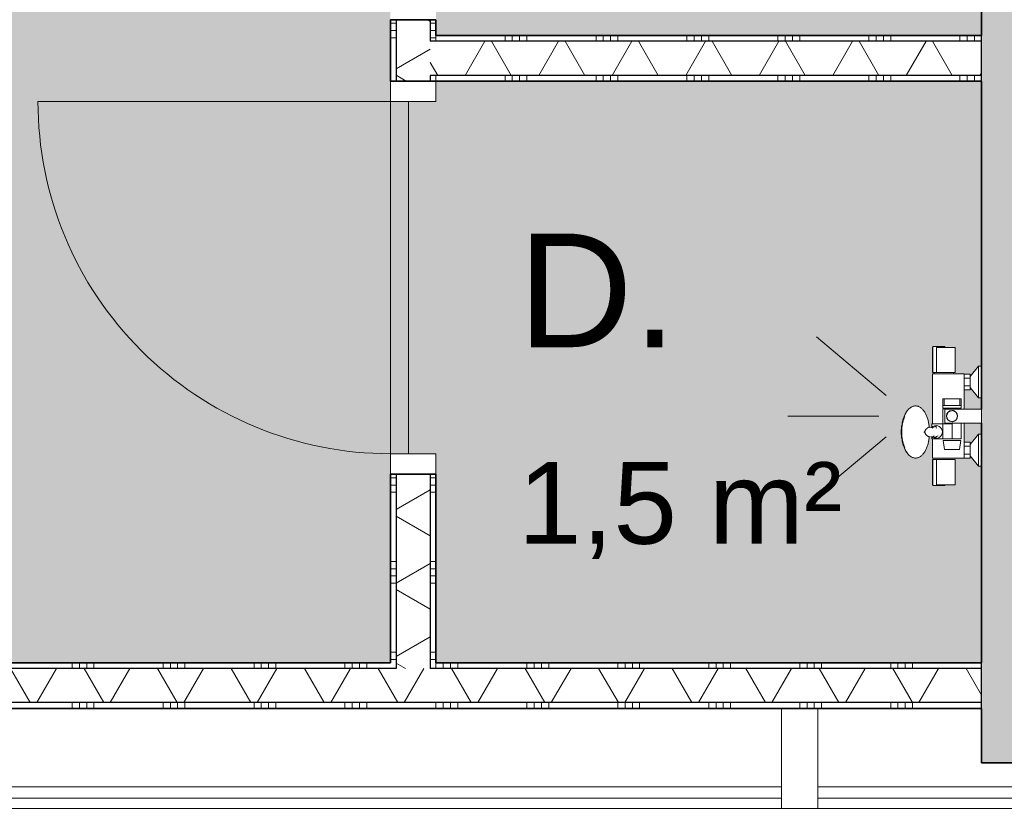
# Model space of a CAD drawing. Header units: millimetres. Extents: x 78984 to 109533, y 218 to 35070.
# Tile 4 of 28: x 89833 to 91998, y 6166 to 7901. Entities that reach past the tile are written whole.
import ezdxf

# ---------------------------------------------------------------- set-up
doc = ezdxf.new("R2010")
doc.units = ezdxf.units.MM
doc.linetypes.add('Hidden', pattern=[4, 2, -2])
for name, color, linetype, lineweight in [('A-AREA-IDEN', 2, 'Continuous', 13), ('A-AREA-PATT', 32, 'Continuous', 9), ('A-DOOR', 31, 'Continuous', 18), ('A-DOOR-FRAM', 31, 'Continuous', 13), ('A-GLAZ-CURT', 52, 'Continuous', 13), ('A-GLAZ-CWMG', 51, 'Continuous', 13), ('A-WALL', 113, 'Continuous', 18), ('A-WALL-PATT', 111, 'Continuous', 35), ('I-WALL', 2, 'Continuous', 18), ('P-SANR-FIXT', 6, 'Continuous', 13)]:
    doc.layers.add(name, color=color, linetype=linetype, lineweight=lineweight)
doc.styles.add('Arial', font='arial.ttf', dxfattribs={"height": 180})
doc.styles.add('Arial_1', font='arial.ttf', dxfattribs={"height": 250})
pattern_1 = [(0, (90647.7, 8108.72), (0, 200), []), (0, (90647.7, 8092.72), (0, 200), []), (0, (90647.7, 8076.72), (0, 200), []), (0, (90647.7, 8060.72), (0, 200), [])]
pattern_2 = [(270, (91347.7, 7865.67), (200, 5e-13), []), (270, (91331.7, 7865.67), (200, 5e-13), []), (270, (91315.7, 7865.67), (200, 5e-13), []), (270, (91299.7, 7865.67), (200, 5e-13), [])]
pattern_3 = [(90, (90347.7, 6385.64), (-200, -7e-13), []), (90, (90363.7, 6385.64), (-200, -7e-13), []), (90, (90379.7, 6385.64), (-200, -7e-13), []), (90, (90395.7, 6385.64), (-200, -7e-13), [])]

# ---------------------------------------------------------------- blocks, each defined once
blk = doc.blocks.new('System Panel - glas_offset-35-7511933-plot_02')
at = {"layer": 'A-GLAZ-CURT'}
for p, q in [((865, -22.5), (-865, -22.5)), ((-865, -22.5), (-865, -47.5)), ((865, -47.5), (865, -22.5)), ((-865, -47.5), (865, -47.5))]:
    blk.add_line(p, q, dxfattribs=at)
blk = doc.blocks.new('Rectangular Mullion - 80x220-V14-plot_02')
at = {"layer": 'A-GLAZ-CWMG'}
blk.add_line((89777.8, 6165.6), (91507.8, 6165.6), dxfattribs=at)
blk = doc.blocks.new('Rectangular Mullion - 80x220-7500623-plot_02')
at = {"layer": 'A-GLAZ-CWMG'}
for p, q in [((-40, 220), (40, 220)), ((-40, 0), (-40, 220)), ((40, 220), (40, 0)), ((40, 0), (-40, 0))]:
    blk.add_line(p, q, dxfattribs=at)
blk = doc.blocks.new('System Panel - glas_offset-35-7520262-plot_02')
at = {"layer": 'A-GLAZ-CURT'}
for p, q in [((1319.953125, -22.5), (-1319.953125, -22.5)), ((1319.953125, -47.5), (1319.953125, -22.5)), ((-1319.953125, -47.5), (1319.953125, -47.5))]:
    blk.add_line(p, q, dxfattribs=at)
blk = doc.blocks.new('Rectangular Mullion - 80x220-7520260-plot_02')
at = {"layer": 'A-GLAZ-CWMG'}
blk.add_line((91587.8, 6165.6), (94227.7, 6165.6), dxfattribs=at)
blk = doc.blocks.new('53_PF_Crane_Shower - 53_PF_Crane_Shower-V25-plot_02')
at = {"layer": 'P-SANR-FIXT'}
for p, q in [((-110, 0), (-110, -7)), ((-40, -7), (-40, 0)), ((40, 0), (40, -7)), ((110, -7), (110, 0)), ((-110, -7), (-87.2, -24.9)), ((-110, -7), (-40, -7)), ((-62.8, -24.9), (-40, -7)), ((40, -7), (62.8, -24.9)), ((40, -7), (110, -7)), ((87.2, -24.9), (110, -7)), ((-92.9, -38), (-92.9, -80.4)), ((-92.9, -38), (-15.5, -38)), ((-92.4, -24.9), (-83.7, -24.9)), ((-92.4, -24.9), (-92.4, -38)), ((-83.7, -24.9), (-66.3, -24.9)), ((-83.7, -24.9), (-83.7, -38)), ((-66.3, -24.9), (-57.6, -24.9)), ((-66.3, -38), (-66.3, -24.9)), ((-57.6, -24.9), (-57.6, -38)), ((15.5, -38), (92.9, -38)), ((57.6, -24.9), (66.3, -24.9)), ((57.6, -38), (57.6, -24.9)), ((66.3, -24.9), (83.7, -24.9)), ((66.3, -24.9), (66.3, -38)), ((83.7, -24.9), (92.4, -24.9)), ((83.7, -38), (83.7, -24.9)), ((92.4, -38), (92.4, -24.9)), ((92.9, -80.4), (92.9, -38)), ((-95.5, -58), (-151, -58)), ((-151, -58), (-151, -83)), ((-95.5, -83), (-95.5, -58)), ((-92.9, -61.6), (-95.5, -61.6)), ((151, -58), (95.5, -58)), ((95.5, -58), (95.5, -83)), ((151, -83), (151, -58)), ((-151, -80.7), (-152.7, -80.7)), ((-151, -83), (-151, -99.1)), ((-95.5, -99.1), (-95.5, -83)), ((-92.9, -80.4), (-92.9, -108)), ((92.9, -108), (92.9, -80.4)), ((95.5, -83), (95.5, -99.1)), ((152.7, -80.7), (151, -80.7)), ((151, -99.1), (151, -83)), ((-152.7, -107.4), (-95.5, -107.4)), ((-95.5, -99.1), (-151, -99.1)), ((-151, -107.8), (-151, -108)), ((-151, -108), (-95.5, -108)), ((-95.5, -104.4), (-92.9, -104.4)), ((-95.5, -107.4), (-95.5, -107.3)), ((-95.5, -108), (-95.5, -107.8)), ((-92.9, -108), (17.3, -108)), ((50.4, -108), (92.9, -108)), ((151, -99.1), (95.5, -99.1)), ((95.5, -107.3), (95.5, -107.4)), ((95.5, -107.4), (152.7, -107.4)), ((95.5, -107.8), (95.5, -108)), ((95.5, -108), (151, -108)), ((151, -108), (151, -107.8)), ((-45.5, -209.7), (-174, -362.9)), ((45.5, -209.7), (174, -362.9)), ((0, -226.2), (0, -426.2))]:
    blk.add_line(p, q, dxfattribs=at)
at = {"layer": 'P-SANR-FIXT', "flags": 128}
for points in [[(-152.7, -106.3), (-152.7, -105.2), (-152.7, -103.6), (-152.7, -101.8), (-152.7, -99.7), (-152.7, -97.4), (-152.7, -94.9), (-152.7, -92.5), (-152.7, -90.1), (-152.7, -87.8), (-152.7, -85.7), (-152.7, -84), (-152.7, -82.5), (-152.7, -81.5), (-152.7, -80.9), (-152.7, -80.7), (-152.7, -81), (-152.7, -81.8)], [(-152.7, -81.8), (-152.7, -82.9), (-152.7, -84.4), (-152.7, -86.3), (-152.7, -88.4), (-152.7, -90.7), (-152.7, -93.1), (-152.7, -95.6), (-152.7, -98), (-152.7, -99.7)], [(152.7, -81.8), (152.7, -81), (152.7, -80.7), (152.7, -80.9), (152.7, -81.5), (152.7, -82.5), (152.7, -84), (152.7, -85.7), (152.7, -87.8), (152.7, -90.1), (152.7, -92.5), (152.7, -94.9), (152.7, -97.4), (152.7, -99.7), (152.7, -101.8), (152.7, -103.6), (152.7, -105.2), (152.7, -106.3)], [(152.7, -99.7), (152.7, -98), (152.7, -95.6), (152.7, -93.1), (152.7, -90.7), (152.7, -88.4), (152.7, -86.3), (152.7, -84.4), (152.7, -82.9), (152.7, -81.8)], [(-152.7, -107.3), (-152.7, -107.1), (-152.7, -106.3)], [(-95.5, -99.1), (-95.5, -101), (-95.5, -102.7), (-95.5, -104.1), (-95.5, -105.4), (-95.5, -106.3)], [(-95.5, -106.3), (-95.5, -107), (-95.5, -107.3)], [(95.5, -106.3), (95.5, -105.4), (95.5, -104.1), (95.5, -102.7), (95.5, -101), (95.5, -99.1)], [(95.5, -107.3), (95.5, -107), (95.5, -106.3)], [(152.7, -106.3), (152.7, -107.1), (152.7, -107.3)]]:
    blk.add_lwpolyline(points, dxfattribs=at)
blk = doc.blocks.new('53_PF_slider - Type 1-V27-plot_02')
at = {"layer": 'P-SANR-FIXT'}
for p, q in [((91862.7, 7066.4), (91862.7, 7051.9)), ((91865.2, 7066.4), (91862.7, 7066.4)), ((91865.2, 7066.4), (91900.2, 7066.4)), ((91865.2, 7066.4), (91865.2, 7051.9)), ((91902.7, 7066.4), (91900.2, 7066.4)), ((91900.2, 7051.9), (91900.2, 7066.4)), ((91902.7, 7051.9), (91902.7, 7066.4)), ((91862.7, 7051.9), (91865.2, 7051.9)), ((91862.7, 7051.9), (91862.7, 7046.2)), ((91862.7, 7046.2), (91882.7, 7046.2)), ((91862.7, 7044.2), (91862.7, 6978.2)), ((91862.7, 7044.2), (91882.7, 7044.2)), ((91882.7, 7051.9), (91865.4, 7051.9)), ((91867.2, 7013.1), (91867.2, 7044.1)), ((91947.7, 7044.1), (91867.2, 7044.1)), ((91874, 7037.4), (91882.7, 7041)), ((91874.1, 7044.2), (91882.7, 7044.2)), ((91900, 7051.9), (91882.7, 7051.9)), ((91882.7, 7046.2), (91902.7, 7046.2)), ((91882.7, 7044.2), (91891.3, 7044.2)), ((91882.7, 7044.2), (91902.7, 7044.2)), ((91900.2, 7051.9), (91902.7, 7051.9)), ((91902.7, 7046.2), (91902.7, 7051.9)), ((91947.7, 7044.1), (91947.7, 7013.1)), ((91891.3, 7019.7), (91882.7, 7016.2)), ((91837.8, 7003.5), (91840.5, 7005.6)), ((91838.2, 7002.5), (91838.2, 7011.2)), ((91882.7, 7011.2), (91838.2, 7011.2)), ((91867.2, 7013.1), (91947.7, 7013.1)), ((91882.7, 7011.2), (91882.7, 6978.2)), ((91902.7, 6978.2), (91902.7, 7013.1)), ((91834.3, 6983.3), (91832.4, 6983)), ((91838.2, 6978.2), (91838.2, 6984)), ((91838.2, 6978.2), (91882.7, 6978.2)), ((91863, 6974.5), (91866.4, 6955.2)), ((91882.7, 6974.5), (91863, 6974.5)), ((91902.7, 6978.2), (91882.7, 6978.2)), ((91902.4, 6974.5), (91882.7, 6974.5)), ((91899, 6955.2), (91902.4, 6974.5)), ((91866.4, 6955.2), (91882.7, 6955.2)), ((91882.7, 6955.2), (91899, 6955.2))]:
    blk.add_line(p, q, dxfattribs=at)
at = {"layer": 'P-SANR-FIXT', "flags": 128}
for points in [[(91783.4, 7038.9), (91782.2, 7036.9), (91781, 7035), (91780, 7033.1), (91779, 7031.1), (91778.1, 7029.2), (91777.3, 7027.3), (91776.5, 7025.3), (91775.8, 7023.4), (91775.5, 7022.4)], [(91787.3, 7043.7), (91788.4, 7044.8), (91789.5, 7045.8), (91790.7, 7046.7), (91791.9, 7047.6), (91793.1, 7048.4), (91794.4, 7049), (91795.7, 7049.6), (91797, 7050.1), (91798.4, 7050.5), (91799.8, 7050.7), (91801.1, 7050.9), (91802.5, 7050.9), (91803.9, 7050.9), (91805.3, 7050.7), (91806.7, 7050.4), (91808, 7050.1), (91809.3, 7049.6), (91810.6, 7049), (91811.9, 7048.3), (91813.1, 7047.5), (91814.3, 7046.7), (91815.5, 7045.8), (91816.6, 7044.7), (91817.7, 7043.6), (91818.8, 7042.5), (91819.8, 7041.2), (91820.8, 7039.9), (91821.8, 7038.6), (91822.7, 7037.1), (91823.6, 7035.6), (91824.4, 7034.1), (91825.2, 7032.5), (91826, 7030.8), (91826.8, 7029.1), (91827.5, 7027.3), (91828.1, 7025.4), (91828.8, 7023.6), (91829.3, 7021.7), (91829.9, 7019.7), (91830.4, 7017.7), (91830.9, 7015.7), (91831.3, 7013.6), (91831.7, 7011.5), (91832, 7009.4), (91832.3, 7007.3), (91832.5, 7005.1), (91832.7, 7004)], [(91895.1, 7028.6), (91891.5, 7037.3), (91882.7, 7041), (91873.9, 7037.3), (91870.3, 7028.6)], [(91777.1, 7023.7), (91776.3, 7021.6), (91775.6, 7019.5), (91775, 7017.4), (91774.4, 7015.4), (91773.9, 7013.5), (91773.5, 7011.6), (91773.1, 7009.7), (91772.8, 7007.9), (91772.5, 7006.1), (91772.3, 7004.3), (91772, 7002.5), (91771.9, 7000.8), (91771.8, 6999), (91771.7, 6997.3), (91771.6, 6995.6), (91771.6, 6993.9), (91771.6, 6993.6)], [(91870.3, 7028.6), (91873.9, 7019.8), (91882.7, 7016.2), (91891.5, 7019.8), (91895.1, 7028.6)], [(91777.1, 6963.4), (91776.3, 6965.6), (91775.6, 6967.7), (91775, 6969.7), (91774.4, 6971.7), (91773.9, 6973.7), (91773.5, 6975.6), (91773.1, 6977.5), (91772.8, 6979.3), (91772.5, 6981.1), (91772.3, 6982.9), (91772, 6984.7), (91771.9, 6986.4), (91771.8, 6988.1), (91771.7, 6989.9), (91771.6, 6991.6), (91771.6, 6993.3), (91771.6, 6993.6)], [(91832.4, 7004.1), (91839.2, 7003.1), (91840.2, 7003.2)], [(91840.7, 7005.7), (91844.1, 7007.1), (91847.7, 7007.6)], [(91847.7, 7007.6), (91851.3, 7007.1), (91854.7, 7005.7), (91857.6, 7003.5), (91859.8, 7000.6), (91861.2, 6997.2), (91861.7, 6993.6), (91861.2, 6990), (91859.8, 6986.6), (91857.6, 6983.7), (91854.7, 6981.5), (91851.3, 6980.1), (91847.7, 6979.6)], [(91787.3, 6943.4), (91788.4, 6942.4), (91789.5, 6941.3), (91790.7, 6940.4), (91791.9, 6939.6), (91793.1, 6938.8), (91794.4, 6938.1), (91795.7, 6937.6), (91797, 6937.1), (91798.4, 6936.7), (91799.8, 6936.4), (91801.1, 6936.3), (91802.5, 6936.2), (91803.9, 6936.3), (91805.3, 6936.4), (91806.7, 6936.7), (91808, 6937.1), (91809.3, 6937.6), (91810.6, 6938.2), (91811.9, 6938.9), (91813.1, 6939.6), (91814.3, 6940.5), (91815.5, 6941.4), (91816.6, 6942.4), (91817.7, 6943.5), (91818.8, 6944.7), (91819.8, 6945.9), (91820.8, 6947.2), (91821.8, 6948.6), (91822.7, 6950), (91823.6, 6951.5), (91824.4, 6953.1), (91825.2, 6954.7), (91826, 6956.4), (91826.8, 6958.1), (91827.5, 6959.9), (91828.1, 6961.7), (91828.8, 6963.6), (91829.3, 6965.5), (91829.9, 6967.5), (91830.4, 6969.5), (91830.9, 6971.5), (91831.3, 6973.6), (91831.7, 6975.6), (91832, 6977.8), (91832.3, 6979.9), (91832.5, 6982.1), (91832.7, 6983.1)], [(91847.7, 6979.6), (91844.1, 6980.1), (91840.7, 6981.5), (91837.8, 6983.7)], [(91783.4, 6948.3), (91782.2, 6950.2), (91781, 6952.2), (91780, 6954.1), (91779, 6956), (91778.1, 6958), (91777.3, 6959.9), (91776.5, 6961.8), (91775.8, 6963.8), (91775.5, 6964.8)]]:
    blk.add_lwpolyline(points, dxfattribs=at)
at = {"layer": 'P-SANR-FIXT'}
for centre, radius, start, end in [((91882.7, 7028.6), 12.4, 360, 180), ((91882.7, 7028.6), 12.4, 76.1094, 90), ((91882.7, 7028.6), 12.4, 76.1094, 90), ((91882.7, 7028.6), 12.4, 76.1094, 90), ((91882.7, 7028.6), 12.4, 180, 360), ((91882.7, 7028.6), 12.4, 270, 283.8906), ((91846.8, 6993.3), 12.1, 103.8825, 131.9247), ((91846.8, 6993.3), 12.1, 90, 101.3874), ((91846.8, 6993.3), 12.1, 82.1642, 90), ((91846.8, 6993.3), 9.68, 74.9916, 90), ((91846.8, 6993.3), 12.1, 236.0606, 246.2123), ((91846.8, 6993.3), 9.68, 237.7022, 252.8018), ((91846.8, 6993.3), 12.1, 254.9242, 270), ((91846.8, 6993.3), 9.68, 270, 285.9287), ((91846.8, 6993.3), 12.1, 270, 277.9204), ((91846.8, 6993.3), 9.68, 288.6174, 303.5692)]:
    blk.add_arc(centre, radius, start, end, dxfattribs=at)
for centre, major_axis, start_param, end_param in [((91800.3, 6993.6), (0, 56.5), 0.291089, 1.570796), ((91797, 6993.6), (0, 51.9), 0.981941, 1.208944), ((91797, 6993.6), (0, 50), 0.938079, 0.995762), ((91797, 6993.6), (0, 50), 0.825347, 0.912436), ((91797, 6993.6), (0, 51.9), 1.261959, 1.570796), ((91797, 6993.6), (0, 51.9), 1.570796, 1.879634), ((91800.3, 6993.6), (0, 56.5), 1.570796, 2.850502), ((91797, 6993.6), (0, 51.9), 1.932647, 2.159652), ((91797, 6993.6), (0, 50), 2.145829, 2.203514), ((91797, 6993.6), (0, 50), 2.229157, 2.315528), ((91797, 6993.6), (0, 51.9), 2.365163, 2.447801)]:
    blk.add_ellipse(centre, major_axis=major_axis, ratio=0.5, start_param=start_param, end_param=end_param, dxfattribs=at)
for points, knots in [([(91885.2, 7040.7), (91885.1, 7040.7), (91884.3, 7040.9), (91883.4, 7041), (91882.7, 7041)], [0.8736269, 0.8736269, 0.8736269, 0.8736269, 0.8928571, 1, 1, 1, 1]), ([(91885.2, 7016.4), (91885.1, 7016.4), (91884.3, 7016.3), (91883.4, 7016.2), (91882.7, 7016.2)], [0.8736269, 0.8736269, 0.8736269, 0.8736269, 0.8928571, 1, 1, 1, 1]), ([(91832.6, 7004), (91832.5, 7004.1), (91832.3, 7004.1), (91831.9, 7004.1), (91831.3, 7003.9), (91830.6, 7003.6), (91830, 7003.2), (91829.4, 7002.8), (91829, 7002.5), (91828.5, 7002.1), (91828.1, 7001.8), (91827.8, 7001.6), (91827.5, 7001.3), (91827.3, 7001.1), (91827.1, 7001), (91827.1, 7000.9), (91827, 7000.8), (91826.9, 7000.8), (91826.8, 7000.7), (91826.7, 7000.6), (91826.4, 7000.4), (91826.1, 7000.2), (91825.7, 7000), (91825.3, 6999.6), (91825, 6999.1), (91824.8, 6998.8), (91824.7, 6998.5), (91824.5, 6998.2), (91824.4, 6997.8), (91824.1, 6997.2), (91823.6, 6996.2), (91823.1, 6995), (91822.7, 6994.3), (91822.4, 6994)], [-1, -1, -1, -1, -0.916667, -0.833333, -0.75, -0.666667, -0.583333, -0.541667, -0.5, -0.458333, -0.416667, -0.395833, -0.375, -0.354167, -0.34375, -0.338542, -0.333333, -0.328125, -0.322917, -0.3125, -0.291667, -0.270833, -0.25, -0.208333, -0.1875, -0.177083, -0.166667, -0.15625, -0.145833, -0.125, -0.083333, -0.041667, 0, 0, 0, 0]), ([(91822.4, 6993.6), (91822.7, 6993.1), (91823, 6992.3), (91823.5, 6991.1), (91823.8, 6990.3), (91824, 6989.7), (91824.2, 6989.3), (91824.2, 6989.2), (91824.3, 6989), (91824.6, 6988.4), (91825.1, 6987.8), (91825.6, 6987.5), (91825.8, 6987.3), (91826, 6987.2), (91826.2, 6987.1), (91826.3, 6987), (91826.3, 6986.9), (91826.5, 6986.8), (91826.8, 6986.5), (91827.1, 6986.2), (91827.6, 6985.8), (91828.1, 6985.4), (91828.6, 6985), (91829.1, 6984.6), (91829.7, 6984.2), (91830.4, 6983.7), (91831.2, 6983.3), (91831.7, 6983.1), (91832, 6983.1)], [-1, -1, -1, -1, -0.9464286, -0.9196429, -0.8928571, -0.8660714, -0.859375, -0.8560268, -0.8526786, -0.8392857, -0.7857143, -0.7589286, -0.7455357, -0.7321429, -0.71875, -0.7154018, -0.7120536, -0.7053571, -0.6785714, -0.6517857, -0.625, -0.5714286, -0.5357143, -0.5, -0.4285714, -0.3571429, -0.2857143, -0.1428571, -0.1428571, -0.1428571, -0.1428571])]:
    blk.add_open_spline(points, degree=3, knots=knots, dxfattribs=at)
for points in [[(91882.7, 7041), (91883.6, 7041), (91884.4, 7040.9), (91885.2, 7040.7)], [(91821.3, 6992.4), (91821.3, 6992.8), (91821.2, 6993.2), (91821.2, 6993.6)], [(91822.4, 6994), (91822.4, 6993.9), (91822.4, 6993.8), (91822.4, 6993.8)], [(91831.9, 7003.8), (91832.1, 7003.9), (91832.4, 7003.9), (91832.6, 7004), (91832.6, 7004)]]:
    blk.add_open_spline(points, degree=3, dxfattribs=at)
blk = doc.blocks.new('200_32_ISR_deur_binnen - dagmaat 0800x2300-7616409-plot_02')
at = {"layer": 'A-DOOR', "lineweight": 13}
blk.add_hatch(color=256, dxfattribs=at).paths.add_polyline_path([(-387.5, -10), (-387.5, -50), (387.5, -50), (387.5, -10), (32, -10)])
at = {"layer": 'A-DOOR', "linetype": 'Hidden', "lineweight": 13}
blk.add_line((-387.5, -10), (387.5, -10), dxfattribs=at)
at = {"layer": 'A-DOOR', "lineweight": 13}
for p, q in [((-387.5, -10), (387.5, -10)), ((-387.5, -50), (-387.5, -10)), ((387.5, -10), (387.5, -50)), ((-387.5, -50), (-387.5, -825)), ((-387.5, -50), (387.5, -50)), ((387.5, -50), (-387.5, -50))]:
    blk.add_line(p, q, dxfattribs=at)
blk.add_arc((-387.5, -50), 775, 270, 0, dxfattribs=at)
at = {"layer": 'A-DOOR-FRAM'}
for p, q in [((-432.5, 50), (-387.5, 50)), ((-387.5, 50), (-387.5, -50)), ((387.5, -50), (387.5, 50)), ((387.5, 50), (432.5, 50)), ((-387.5, -50), (-432.5, -50)), ((432.5, -50), (387.5, -50))]:
    blk.add_line(p, q, dxfattribs=at)

msp = doc.modelspace()

# ---------------------------------------------------------------- hatches: boundary and pattern name
at = {"layer": 'A-AREA-PATT'}
h = msp.add_hatch(color=254, dxfattribs=at)
h.paths.add_polyline_path([(88747.7, 6485.6), (90647.7, 6485.6), (90647.7, 9765.7), (88747.7, 9765.7), (88747.7, 8915.6), (88697.7, 8915.6), (88697.7, 8140.6), (88747.7, 8140.6), (88747.7, 7815.7)])
h.paths.add_polyline_path([(90697.7, 6945.7), (90697.7, 7720.7), (90687.7, 7720.7), (90687.7, 6945.7)])
h.paths.add_polyline_path([(90697.7, 7945.7), (90697.7, 8720.7), (90687.7, 8720.7), (90687.7, 7945.7)])
h.paths.add_polyline_path([(90697.7, 8945.7), (90697.7, 9720.7), (90687.7, 9720.7), (90687.7, 8945.7)])
h = msp.add_hatch(color=254, dxfattribs=at)
h.paths.add_polyline_path([(91771.7, 8368.6), (91772.1, 8368.6), (91772.1, 8371.2)])
h.paths.add_polyline_path([(91776.8, 8401), (91777.6, 8399.9), (91776.7, 8400.5)])
h.paths.add_polyline_path([(90801.5, 7865.7), (91947.7, 7865.7), (91947.7, 8293.6), (91940.7, 8293.6), (91922.8, 8316.4), (91922.8, 8311.2), (91839.8, 8310.7), (91839.8, 8353.2), (91838.2, 8353.2), (91837.4, 8359.1), (91832.6, 8357.9), (91828, 8336.6), (91816.4, 8317.4), (91812.9, 8314.9), (91806.4, 8312.3), (91799, 8312.2), (91793.5, 8314.7), (91781.7, 8326), (91780.4, 8329.1), (91776.2, 8338.9), (91772.6, 8356.9), (91772.1, 8373.6), (91774.5, 8391.4), (91778.3, 8401), (91784.7, 8415), (91787.2, 8417.1), (91799.1, 8425), (91803, 8425.3), (91812.9, 8422.3), (91816.5, 8419.7), (91819.7, 8416), (91828.9, 8396.7), (91831.7, 8379), (91831.8, 8378.5), (91838.2, 8379), (91838.2, 8386.2), (91839.8, 8386.2), (91840.7, 8496.5), (91844.1, 8496.5), (91843.6, 8499.1), (91839.9, 8499.1), (91840.7, 8556.3), (91848, 8556.3), (91848.6, 8554.6), (91889.7, 8554.6), (91888.8, 8499.1), (91885.3, 8499.1), (91886.4, 8496.5), (91922.8, 8496), (91922.8, 8490.8), (91940.7, 8513.6), (91947.7, 8513.6), (91947.7, 8765.7), (90747.7, 8765.7), (90747.7, 8720.7), (90697.7, 8720.7), (90697.7, 7945.7), (90747.7, 7945.7), (90747.7, 7865.7)])
h.paths.add_polyline_path([(91842.3, 8250.9), (91840.4, 8250.9), (91841.4, 8308.1), (91889.7, 8308.1), (91888.8, 8252.6), (91848.6, 8252.6), (91848, 8250.9), (91842.5, 8250.9)])
h.paths.add_polyline_path([(91794.8, 8313.6), (91790.8, 8316), (91793.5, 8314.7)])
h.paths.add_polyline_path([(91781.1, 8328.7), (91778, 8336.9), (91781, 8328.9)])
h.paths.add_polyline_path([(91776.8, 8336.2), (91773.3, 8349.4), (91776.1, 8338.9)])
h.paths.add_polyline_path([(91922.8, 8340.8), (91940.7, 8363.6), (91947.7, 8363.6), (91947.7, 8388.1), (91909.7, 8388.1), (91909.7, 8346), (91922.8, 8346)])
h.paths.add_polyline_path([(91823.3, 8366.4), (91823.5, 8368.7), (91821.6, 8367.3), (91823, 8366.6)])
h.paths.add_polyline_path([(91787, 8416.9), (91793.5, 8423.2), (91793.5, 8422.5), (91787.2, 8417.2)])
h.paths.add_polyline_path([(91947.7, 8419.1), (91947.7, 8443.6), (91940.7, 8443.6), (91922.8, 8465.6), (91922.8, 8461.2), (91909.7, 8461.1), (91909.7, 8419.1), (91940.7, 8419.1)])
h = msp.add_hatch(color=254, dxfattribs=at)
h.paths.add_polyline_path([(91771.7, 6993.6), (91772.1, 6993.6), (91772.1, 6996.2)])
h.paths.add_polyline_path([(91776.8, 7026), (91777.6, 7024.9), (91776.7, 7025.4)])
h.paths.add_polyline_path([(90747.7, 6485.6), (91947.7, 6485.6), (91947.7, 6918.6), (91940.7, 6918.6), (91922.8, 6941.4), (91922.8, 6936.2), (91839.8, 6935.7), (91839.8, 6978.2), (91838.2, 6978.2), (91837.4, 6984.1), (91832.6, 6982.9), (91828, 6961.6), (91816.4, 6942.4), (91812.9, 6939.9), (91806.4, 6937.3), (91799, 6937.2), (91793.5, 6939.7), (91781.7, 6951), (91779.2, 6956.5), (91776.2, 6963.8), (91772.6, 6981.9), (91772.1, 6998.6), (91774.5, 7016.4), (91778.3, 7026), (91784.7, 7040), (91787.2, 7042.1), (91799.1, 7050), (91803, 7050.3), (91812.9, 7047.2), (91816.5, 7044.6), (91819.7, 7041), (91828.9, 7021.7), (91831.7, 7004), (91831.8, 7003.5), (91838.2, 7004), (91838.2, 7011.2), (91839.8, 7011.2), (91840.7, 7121.5), (91844.1, 7121.5), (91843.6, 7124), (91839.9, 7124), (91840.7, 7181.3), (91848, 7181.3), (91849, 7179.6), (91889.7, 7179.6), (91888.8, 7124), (91885.3, 7124), (91886.4, 7121.5), (91922.8, 7121), (91922.8, 7115.7), (91940.7, 7138.6), (91947.7, 7138.6), (91947.7, 7765.7), (90747.7, 7765.7), (90747.7, 7720.7), (90697.7, 7720.7), (90697.7, 6945.7), (90747.7, 6945.7), (90747.7, 6900.7)])
h.paths.add_polyline_path([(91840.4, 6875.9), (91841.4, 6933.1), (91889.7, 6933.1), (91888.8, 6877.6), (91848.6, 6877.6), (91848, 6875.9), (91840.4, 6875.9)])
h.paths.add_polyline_path([(91794.8, 6938.6), (91790.8, 6941), (91793.5, 6939.7)])
h.paths.add_polyline_path([(91781.1, 6953.7), (91778, 6961.9), (91781, 6953.8)])
h.paths.add_polyline_path([(91776.8, 6961.2), (91773.3, 6974.4), (91776.1, 6963.8)])
h.paths.add_polyline_path([(91922.8, 6965.7), (91940.7, 6988.6), (91947.7, 6988.6), (91947.7, 7013.1), (91909.7, 7013.1), (91909.7, 6971), (91922.8, 6971)])
h.paths.add_polyline_path([(91823.3, 6991.4), (91823.5, 6993.7), (91821.6, 6992.3), (91823, 6991.6)])
h.paths.add_polyline_path([(91787, 7041.9), (91793.5, 7048.1), (91793.5, 7047.5), (91787.2, 7042.1)])
h.paths.add_polyline_path([(91947.7, 7044.1), (91947.7, 7068.6), (91940.7, 7068.6), (91922.8, 7091.4), (91922.8, 7086.2), (91909.7, 7086.1), (91909.7, 7044.1), (91940.7, 7044.1)])
at = {"layer": 'A-WALL-PATT', "lineweight": 18}
msp.add_hatch(color=256, dxfattribs=at).paths.add_polyline_path([(92147.7, 6265.6), (92147.7, 11665.7), (91947.7, 11665.7), (91947.7, 6265.6)])
at = {"layer": 'A-WALL-PATT', "lineweight": 9}
h = msp.add_hatch(dxfattribs=at)
h.set_pattern_fill('FP_54', color=256, angle=60, style=0, pattern_type=2)
h.set_pattern_definition([(330, (90647.7, 8108.72), (70, 121.244), []), (30, (90647.7, 8108.72), (-70, 121.244), [])])
h.paths.add_polyline_path([(90735.2, 6473.1), (90735.2, 6900.7), (90660.2, 6900.7), (90660.2, 6473.1)])
h.paths.add_polyline_path([(90735.2, 7765.7), (90735.2, 7900.7), (90660.2, 7900.7), (90660.2, 7765.7)])
h.paths.add_polyline_path([(90735.2, 8765.7), (90735.2, 8900.7), (90660.2, 8900.7), (90660.2, 8765.7)])
h.paths.add_polyline_path([(90660.2, 9765.7), (90735.2, 9765.7), (90735.2, 9778.2), (90660.2, 9778.2)])
h = msp.add_hatch(dxfattribs=at)
h.set_pattern_fill('FP_53', color=256, angle=90, style=0, pattern_type=2)
h.set_pattern_definition(pattern_1)
h.paths.add_polyline_path([(90647.7, 6485.6), (90660.2, 6485.6), (90660.2, 6900.7), (90647.7, 6900.7)])
h.paths.add_polyline_path([(90647.7, 7765.7), (90660.2, 7765.7), (90660.2, 7900.7), (90647.7, 7900.7)])
h.paths.add_polyline_path([(90660.2, 8765.7), (90660.2, 8900.7), (90647.7, 8900.7), (90647.7, 8765.7)])
h = msp.add_hatch(dxfattribs=at)
h.set_pattern_fill('FP_53', color=256, angle=90, style=0, pattern_type=2)
h.set_pattern_definition(pattern_1)
h.paths.add_polyline_path([(90735.2, 6485.6), (90747.7, 6485.6), (90747.7, 6900.7), (90735.2, 6900.7)])
h.paths.add_polyline_path([(90747.7, 7765.7), (90747.7, 7778.2), (90735.2, 7778.2), (90735.2, 7765.7)])
h.paths.add_polyline_path([(90735.2, 7853.2), (90747.7, 7853.2), (90747.7, 7900.7), (90735.2, 7900.7)])
h.paths.add_polyline_path([(90735.2, 8765.7), (90747.7, 8765.7), (90747.7, 8778.2), (90735.2, 8778.2)])
h.paths.add_polyline_path([(90747.7, 8853.2), (90747.7, 8900.7), (90735.2, 8900.7), (90735.2, 8853.2)])
h = msp.add_hatch(dxfattribs=at)
h.set_pattern_fill('FP_73', color=256, angle=-270, style=0, pattern_type=2)
h.set_pattern_definition(pattern_2)
h.paths.add_polyline_path([(91947.7, 7853.2), (91947.7, 7865.7), (90747.7, 7865.7), (90747.7, 7853.2), (91344.1, 7853.2)])
h = msp.add_hatch(dxfattribs=at)
h.set_pattern_fill('FP_74', color=256, angle=-300, style=0, pattern_type=2)
h.set_pattern_definition([(240, (91347.7, 7865.67), (121.244, -70), []), (300, (91347.7, 7865.67), (121.244, 70), [])])
h.paths.add_polyline_path([(90735.2, 7778.2), (91947.7, 7778.2), (91947.7, 7853.2), (90735.2, 7853.2)])
h = msp.add_hatch(dxfattribs=at)
h.set_pattern_fill('FP_73', color=256, angle=-270, style=0, pattern_type=2)
h.set_pattern_definition(pattern_2)
h.paths.add_polyline_path([(90747.7, 7765.7), (91947.7, 7765.7), (91947.7, 7778.2), (90747.7, 7778.2)])
h = msp.add_hatch(dxfattribs=at)
h.set_pattern_fill('FP_75', color=256, angle=90, style=0, pattern_type=2)
h.set_pattern_definition(pattern_3)
h.paths.add_polyline_path([(91947.7, 6473.1), (91947.7, 6485.6), (90735.2, 6485.6), (90735.2, 6473.1)])
h.paths.add_polyline_path([(90660.2, 6473.1), (90660.2, 6485.6), (88747.7, 6485.6), (88747.7, 6473.1), (89900, 6473.1)])
h = msp.add_hatch(dxfattribs=at)
h.set_pattern_fill('FP_76', color=256, angle=60, style=0, pattern_type=2)
h.set_pattern_definition([(60, (90347.7, 6385.64), (-121.244, 70), []), (120, (90347.7, 6385.64), (-121.244, -70), [])])
h.paths.add_polyline_path([(91947.7, 6398.1), (91947.7, 6473.1), (88735.2, 6473.1), (88735.2, 6398.1), (89900, 6398.1)])
h = msp.add_hatch(dxfattribs=at)
h.set_pattern_fill('FP_75', color=256, angle=90, style=0, pattern_type=2)
h.set_pattern_definition(pattern_3)
h.paths.add_polyline_path([(91947.7, 6385.6), (91947.7, 6398.1), (88660.2, 6398.1), (88660.2, 6385.6), (89900, 6385.6)])

# ---------------------------------------------------------------- linework, layer by layer
at = {"layer": 'A-WALL', "lineweight": 35}
for p, q in [((91947.7, 8388.1), (91947.7, 7865.7)), ((91947.7, 7765.7), (91947.7, 7044.1)), ((91947.7, 7013.1), (91947.7, 6485.6)), ((91947.7, 6385.6), (91947.7, 6265.6)), ((91947.7, 6265.6), (100677.8, 6265.6))]:
    msp.add_line(p, q, dxfattribs=at)
at = {"layer": 'A-WALL', "lineweight": 25}
for p, q in [((90660.2, 7900.7), (90660.2, 7765.7)), ((90735.2, 7900.7), (90735.2, 7853.2)), ((91947.7, 7765.7), (91947.7, 7865.7)), ((91947.7, 7853.2), (90735.2, 7853.2)), ((90735.2, 7778.2), (90735.2, 7765.7)), ((91947.7, 7778.2), (90735.2, 7778.2)), ((90660.2, 6900.7), (90660.2, 6473.1)), ((90735.2, 6900.7), (90735.2, 6473.1)), ((91947.7, 6385.6), (91947.7, 6485.6)), ((90660.2, 6473.1), (88735.2, 6473.1)), ((91947.7, 6473.1), (90735.2, 6473.1)), ((91947.7, 6398.1), (88660.2, 6398.1))]:
    msp.add_line(p, q, dxfattribs=at)
at = {"layer": 'I-WALL', "lineweight": 35}
for p, q in [((90747.7, 7900.7), (90647.7, 7900.7)), ((90647.7, 7900.7), (90647.7, 7765.7)), ((90747.7, 7865.7), (90747.7, 7900.7)), ((91947.7, 7865.7), (90747.7, 7865.7)), ((90647.7, 7765.7), (91947.7, 7765.7)), ((90747.7, 6900.7), (90647.7, 6900.7)), ((90647.7, 6900.7), (90647.7, 6485.6)), ((90747.7, 6485.6), (90747.7, 6900.7)), ((90647.7, 6485.6), (88747.7, 6485.6)), ((91947.7, 6485.6), (90747.7, 6485.6)), ((88647.7, 6385.6), (91947.7, 6385.6))]:
    msp.add_line(p, q, dxfattribs=at)

# ---------------------------------------------------------------- block references
at = {"layer": 'A-DOOR-FRAM', "rotation": 270}
msp.add_blockref('200_32_ISR_deur_binnen - dagmaat 0800x2300-7616409-plot_02', (90697.7, 7333.2), dxfattribs=at)
at = {"layer": 'A-GLAZ-CURT', "rotation": 180}
for name, p in [('System Panel - glas_offset-35-7511933-plot_02', (90642.8, 6165.6)), ('System Panel - glas_offset-35-7520262-plot_02', (92907.7, 6165.6))]:
    msp.add_blockref(name, p, dxfattribs=at)
at = {"layer": 'A-GLAZ-CWMG', "extrusion": (0, 0, -1)}
msp.add_blockref('Rectangular Mullion - 80x220-7500623-plot_02', (-91547.8, 6165.6), dxfattribs=at)
at = {"layer": 'A-GLAZ-CWMG'}
for name in ['Rectangular Mullion - 80x220-V14-plot_02', 'Rectangular Mullion - 80x220-7520260-plot_02']:
    msp.add_blockref(name, (0, 0), dxfattribs=at)
at = {"layer": 'P-SANR-FIXT', "rotation": 269.9999999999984}
msp.add_blockref('53_PF_Crane_Shower - 53_PF_Crane_Shower-V25-plot_02', (91947.7, 7028.6), dxfattribs=at)
at = {"layer": 'P-SANR-FIXT'}
msp.add_blockref('53_PF_slider - Type 1-V27-plot_02', (0, 0), dxfattribs=at)

# ---------------------------------------------------------------- texts
at = {"layer": 'A-AREA-IDEN', "lineweight": 9, "attachment_point": 1}
for s, insert, char_height, width, style in [('D.', (90928.4, 7430.1), 250, 424.894, 'Arial_1'), ('1,5 m²', (90928.4, 6927.7), 180, 841.772, 'Arial')]:
    msp.add_mtext(s, dxfattribs=dict(at, insert=insert, char_height=char_height, width=width, style=style))

doc.saveas('drawing.dxf')
